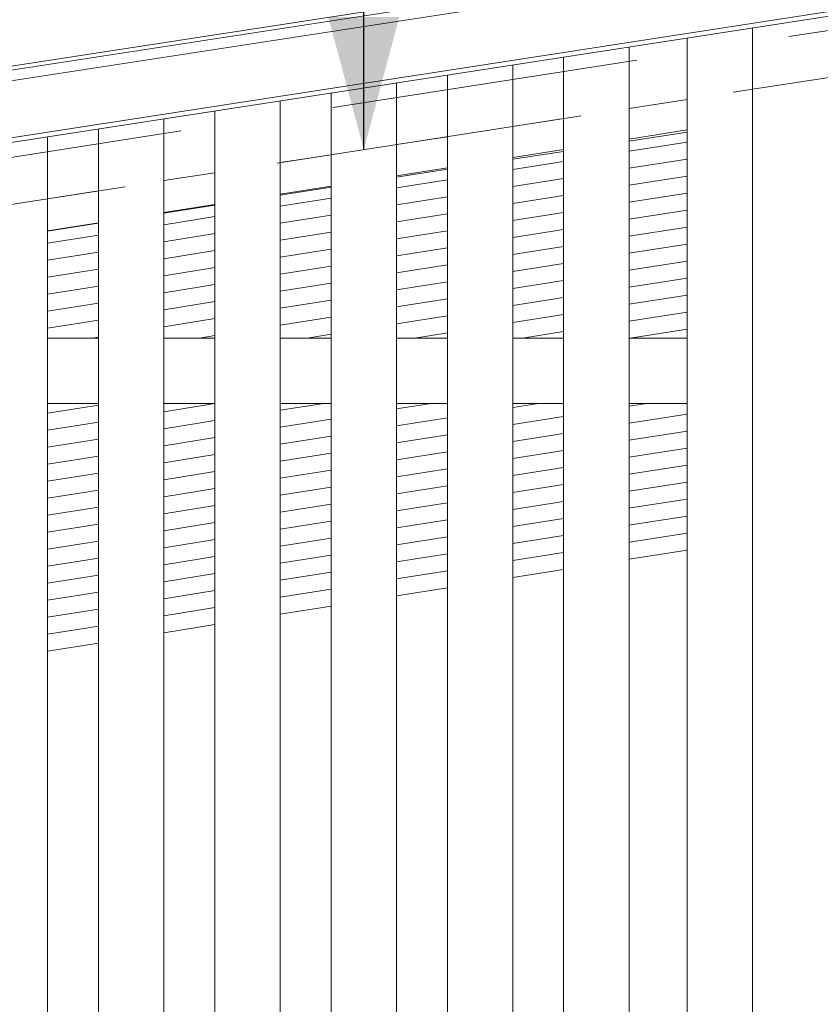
# Model space of a CAD drawing. Header units: millimetres. Extents: x -65 to 293624, y -1905 to 31061.
# Tile 250 of 256: x 123653 to 124203, y 23753 to 24430. Entities that reach past the tile are written whole.
import ezdxf

# ---------------------------------------------------------------- set-up
doc = ezdxf.new("R2010")
doc.units = ezdxf.units.MM
doc.header["$MEASUREMENT"] = 0
doc.linetypes.add('Hidden Line', pattern=[317.5, 211.666667, -105.833333])
for name, color, linetype in [('00 2D joon.AR', 7, 'Continuous'), ('00 Tekst.AR', 7, 'Continuous'), ('1236 Katuslaed.AR', 7, 'Continuous'), ('1245 Sisehoovi varjestus.AR', 7, 'Continuous'), ('1247 Fassaadi valgusti.AR', 7, 'Continuous'), ('1248 Vihmaveerennid.AR', 7, 'Continuous'), ('1253 Terrassipostid.AR', 7, 'Continuous'), ('1263 Katuse alusserv.AR', 7, 'Continuous')]:
    doc.layers.add(name, color=color, linetype=linetype)
doc.dimstyles.new('GENERATED_STYLE__1', dxfattribs={"dimtxt": 0.18, "dimasz": 91.2, "dimexe": 0.18, "dimexo": 0.0625, "dimgap": 0, "dimtad": 0, "dimtih": 1, "dimtoh": 1, "dimdec": 4, "dimzin": 0, "dimdsep": 46, "dimcen": 0.09, "dimadec": 0, "dimazin": 0, "dimtfac": 1, "dimtdec": 4, "dimtmove": 0, "dimatfit": 3, "dimldrblk": 'ARROWHEAD_5', "dimfxl": 0, "dimtolj": 1, "dimtzin": 0, "dimarcsym": 0})

# ---------------------------------------------------------------- blocks, each defined once
blk = doc.blocks.new('Section Element_1065_3', base_point=(20443.11, 12361.43))
at = {"layer": '1253 Terrassipostid.AR', "color": 7, "linetype": 'Continuous', "lineweight": 13}
blk.add_line((124156.87, 20346.43), (124156.87, 24424.75), dxfattribs=at)
blk = doc.blocks.new('Section Element_1428_3', base_point=(20443.11, 12361.43))
at = {"layer": '1248 Vihmaveerennid.AR', "color": 7, "linetype": 'Continuous', "lineweight": 13}
for p, q in [((107568.05, 21915.2), (129117.8, 25239.8)), ((107570.49, 21918.29), (129117.53, 25242.47)), ((115501.87, 23131.81), (129118.53, 25232.53)), ((115501.87, 23092.64), (129122.41, 25193.96)), ((115501.87, 23089.49), (129122.72, 25190.86))]:
    blk.add_line(p, q, dxfattribs=at)
blk = doc.blocks.new('*X2360', base_point=(20443.11, 12361.43))
at = {"layer": '1263 Katuse alusserv.AR', "color": 7, "linetype": 'Continuous', "lineweight": 13}
for p, q in [((123706.87, 24165.35), (123671.87, 24159.82)), ((123706.87, 24165.35), (123671.87, 24159.82)), ((123706.87, 24153.65), (123671.87, 24148.12)), ((123706.87, 24153.65), (123671.87, 24148.12)), ((123706.87, 24141.95), (123671.87, 24136.42)), ((123706.87, 24141.95), (123671.87, 24136.42)), ((123706.87, 24130.25), (123671.87, 24124.72)), ((123706.87, 24130.25), (123671.87, 24124.72)), ((123706.87, 24118.55), (123671.87, 24113.02)), ((123706.87, 24118.55), (123671.87, 24113.02)), ((123706.87, 24106.86), (123671.87, 24101.33)), ((123706.87, 24106.86), (123671.87, 24101.33)), ((123706.87, 24095.16), (123671.87, 24089.63)), ((123706.87, 24095.16), (123671.87, 24089.63)), ((123706.87, 24083.46), (123671.87, 24077.93)), ((123706.87, 24083.46), (123671.87, 24077.93)), ((123706.87, 24071.76), (123671.87, 24066.23)), ((123706.87, 24071.76), (123671.87, 24066.23)), ((123706.87, 24060.06), (123671.87, 24054.53)), ((123706.87, 24060.06), (123671.87, 24054.53)), ((123706.87, 24048.36), (123671.87, 24042.83)), ((123706.87, 24048.36), (123671.87, 24042.83)), ((123706.87, 24036.67), (123671.87, 24031.14)), ((123706.87, 24036.67), (123671.87, 24031.14)), ((123706.87, 24024.97), (123671.87, 24019.44)), ((123706.87, 24024.97), (123671.87, 24019.44)), ((123706.87, 24013.27), (123671.87, 24007.74)), ((123706.87, 24013.27), (123671.87, 24007.74))]:
    blk.add_line(p, q, dxfattribs=at)
blk = doc.blocks.new('*X2361', base_point=(20443.11, 12361.43))
at = {"layer": '1263 Katuse alusserv.AR', "color": 7, "linetype": 'Continuous', "lineweight": 13}
for p, q in [((123706.87, 24165.35), (123671.87, 24159.82)), ((123706.87, 24165.35), (123671.87, 24159.82)), ((123706.87, 24153.65), (123671.87, 24148.12)), ((123706.87, 24153.65), (123671.87, 24148.12)), ((123706.87, 24141.95), (123671.87, 24136.42)), ((123706.87, 24141.95), (123671.87, 24136.42)), ((123706.87, 24130.25), (123671.87, 24124.72)), ((123706.87, 24130.25), (123671.87, 24124.72)), ((123706.87, 24118.55), (123671.87, 24113.02)), ((123706.87, 24118.55), (123671.87, 24113.02)), ((123706.87, 24106.86), (123671.87, 24101.33)), ((123706.87, 24106.86), (123671.87, 24101.33)), ((123706.87, 24095.16), (123671.87, 24089.63)), ((123706.87, 24095.16), (123671.87, 24089.63)), ((123706.87, 24083.46), (123671.87, 24077.93)), ((123706.87, 24083.46), (123671.87, 24077.93)), ((123706.87, 24071.76), (123671.87, 24066.23)), ((123706.87, 24071.76), (123671.87, 24066.23)), ((123706.87, 24060.06), (123671.87, 24054.53)), ((123706.87, 24060.06), (123671.87, 24054.53)), ((123706.87, 24048.36), (123671.87, 24042.83)), ((123706.87, 24048.36), (123671.87, 24042.83)), ((123706.87, 24036.67), (123671.87, 24031.14)), ((123706.87, 24036.67), (123671.87, 24031.14)), ((123706.87, 24024.97), (123671.87, 24019.44)), ((123706.87, 24024.97), (123671.87, 24019.44)), ((123706.87, 24013.27), (123671.87, 24007.74)), ((123706.87, 24013.27), (123671.87, 24007.74))]:
    blk.add_line(p, q, dxfattribs=at)
blk = doc.blocks.new('*X2362', base_point=(20443.11, 12361.43))
at = {"layer": '1263 Katuse alusserv.AR', "color": 7, "linetype": 'Continuous', "lineweight": 13}
for p, q in [((123706.87, 24282.33), (123671.87, 24276.8)), ((123706.87, 24282.33), (123671.87, 24276.8)), ((123706.87, 24270.63), (123671.87, 24265.1)), ((123706.87, 24270.63), (123671.87, 24265.1)), ((123706.87, 24258.93), (123671.87, 24253.4)), ((123706.87, 24258.93), (123671.87, 24253.4)), ((123706.87, 24247.23), (123671.87, 24241.7)), ((123706.87, 24247.23), (123671.87, 24241.7)), ((123706.87, 24235.54), (123671.87, 24230.01)), ((123706.87, 24235.54), (123671.87, 24230.01)), ((123706.87, 24223.84), (123671.87, 24218.31)), ((123706.87, 24223.84), (123671.87, 24218.31)), ((123706.87, 24212.14), (123702.37, 24211.43)), ((123706.87, 24212.14), (123702.37, 24211.43))]:
    blk.add_line(p, q, dxfattribs=at)
blk = doc.blocks.new('*X2363', base_point=(20443.11, 12361.43))
at = {"layer": '1263 Katuse alusserv.AR', "color": 7, "linetype": 'Continuous', "lineweight": 13}
for p, q in [((123706.87, 24282.33), (123671.87, 24276.8)), ((123706.87, 24282.33), (123671.87, 24276.8)), ((123706.87, 24270.63), (123671.87, 24265.1)), ((123706.87, 24270.63), (123671.87, 24265.1)), ((123706.87, 24258.93), (123671.87, 24253.4)), ((123706.87, 24258.93), (123671.87, 24253.4)), ((123706.87, 24247.23), (123671.87, 24241.7)), ((123706.87, 24247.23), (123671.87, 24241.7)), ((123706.87, 24235.54), (123671.87, 24230.01)), ((123706.87, 24235.54), (123671.87, 24230.01)), ((123706.87, 24223.84), (123671.87, 24218.31)), ((123706.87, 24223.84), (123671.87, 24218.31)), ((123706.87, 24212.14), (123702.37, 24211.43)), ((123706.87, 24212.14), (123702.37, 24211.43))]:
    blk.add_line(p, q, dxfattribs=at)
blk = doc.blocks.new('*X2364', base_point=(20443.11, 12361.43))
at = {"layer": '1263 Katuse alusserv.AR', "color": 7, "linetype": 'Continuous', "lineweight": 13}
for p, q in [((123786.87, 24294.97), (123751.87, 24289.44)), ((123786.87, 24294.97), (123751.87, 24289.44)), ((123786.87, 24283.27), (123751.87, 24277.74)), ((123786.87, 24283.27), (123751.87, 24277.74)), ((123786.87, 24271.57), (123751.87, 24266.04)), ((123786.87, 24271.57), (123751.87, 24266.04)), ((123786.87, 24259.87), (123751.87, 24254.34)), ((123786.87, 24259.87), (123751.87, 24254.34)), ((123786.87, 24248.18), (123751.87, 24242.65)), ((123786.87, 24248.18), (123751.87, 24242.65)), ((123786.87, 24236.48), (123751.87, 24230.95)), ((123786.87, 24236.48), (123751.87, 24230.95)), ((123786.87, 24224.78), (123751.87, 24219.25)), ((123786.87, 24224.78), (123751.87, 24219.25)), ((123786.87, 24213.08), (123776.41, 24211.43)), ((123786.87, 24213.08), (123776.41, 24211.43))]:
    blk.add_line(p, q, dxfattribs=at)
blk = doc.blocks.new('*X2365', base_point=(20443.11, 12361.43))
at = {"layer": '1263 Katuse alusserv.AR', "color": 7, "linetype": 'Continuous', "lineweight": 13}
for p, q in [((123786.87, 24294.97), (123751.87, 24289.44)), ((123786.87, 24294.97), (123751.87, 24289.44)), ((123786.87, 24283.27), (123751.87, 24277.74)), ((123786.87, 24283.27), (123751.87, 24277.74)), ((123786.87, 24271.57), (123751.87, 24266.04)), ((123786.87, 24271.57), (123751.87, 24266.04)), ((123786.87, 24259.87), (123751.87, 24254.34)), ((123786.87, 24259.87), (123751.87, 24254.34)), ((123786.87, 24248.18), (123751.87, 24242.65)), ((123786.87, 24248.18), (123751.87, 24242.65)), ((123786.87, 24236.48), (123751.87, 24230.95)), ((123786.87, 24236.48), (123751.87, 24230.95)), ((123786.87, 24224.78), (123751.87, 24219.25)), ((123786.87, 24224.78), (123751.87, 24219.25)), ((123786.87, 24213.08), (123776.41, 24211.43)), ((123786.87, 24213.08), (123776.41, 24211.43))]:
    blk.add_line(p, q, dxfattribs=at)
blk = doc.blocks.new('*X2366', base_point=(20443.11, 12361.43))
at = {"layer": '1263 Katuse alusserv.AR', "color": 7, "linetype": 'Continuous', "lineweight": 13}
for p, q in [((123786.87, 24166.29), (123751.87, 24160.76)), ((123786.87, 24166.29), (123751.87, 24160.76)), ((123786.87, 24154.59), (123751.87, 24149.06)), ((123786.87, 24154.59), (123751.87, 24149.06)), ((123786.87, 24142.89), (123751.87, 24137.36)), ((123786.87, 24142.89), (123751.87, 24137.36)), ((123786.87, 24131.19), (123751.87, 24125.66)), ((123786.87, 24131.19), (123751.87, 24125.66)), ((123786.87, 24119.5), (123751.87, 24113.97)), ((123786.87, 24119.5), (123751.87, 24113.97)), ((123786.87, 24107.8), (123751.87, 24102.27)), ((123786.87, 24107.8), (123751.87, 24102.27)), ((123786.87, 24096.1), (123751.87, 24090.57)), ((123786.87, 24096.1), (123751.87, 24090.57)), ((123786.87, 24084.4), (123751.87, 24078.87)), ((123786.87, 24084.4), (123751.87, 24078.87)), ((123786.87, 24072.7), (123751.87, 24067.17)), ((123786.87, 24072.7), (123751.87, 24067.17)), ((123786.87, 24061), (123751.87, 24055.47)), ((123786.87, 24061), (123751.87, 24055.47)), ((123786.87, 24049.31), (123751.87, 24043.78)), ((123786.87, 24049.31), (123751.87, 24043.78)), ((123786.87, 24037.61), (123751.87, 24032.08)), ((123786.87, 24037.61), (123751.87, 24032.08)), ((123786.87, 24025.91), (123751.87, 24020.38)), ((123786.87, 24025.91), (123751.87, 24020.38)), ((123786.87, 24014.21), (123751.87, 24008.68))]:
    blk.add_line(p, q, dxfattribs=at)
blk = doc.blocks.new('*X2367', base_point=(20443.11, 12361.43))
at = {"layer": '1263 Katuse alusserv.AR', "color": 7, "linetype": 'Continuous', "lineweight": 13}
for p, q in [((123786.87, 24166.29), (123751.87, 24160.76)), ((123786.87, 24166.29), (123751.87, 24160.76)), ((123786.87, 24154.59), (123751.87, 24149.06)), ((123786.87, 24154.59), (123751.87, 24149.06)), ((123786.87, 24142.89), (123751.87, 24137.36)), ((123786.87, 24142.89), (123751.87, 24137.36)), ((123786.87, 24131.19), (123751.87, 24125.66)), ((123786.87, 24131.19), (123751.87, 24125.66)), ((123786.87, 24119.5), (123751.87, 24113.97)), ((123786.87, 24119.5), (123751.87, 24113.97)), ((123786.87, 24107.8), (123751.87, 24102.27)), ((123786.87, 24107.8), (123751.87, 24102.27)), ((123786.87, 24096.1), (123751.87, 24090.57)), ((123786.87, 24096.1), (123751.87, 24090.57)), ((123786.87, 24084.4), (123751.87, 24078.87)), ((123786.87, 24084.4), (123751.87, 24078.87)), ((123786.87, 24072.7), (123751.87, 24067.17)), ((123786.87, 24072.7), (123751.87, 24067.17)), ((123786.87, 24061), (123751.87, 24055.47)), ((123786.87, 24061), (123751.87, 24055.47)), ((123786.87, 24049.31), (123751.87, 24043.78)), ((123786.87, 24049.31), (123751.87, 24043.78)), ((123786.87, 24037.61), (123751.87, 24032.08)), ((123786.87, 24037.61), (123751.87, 24032.08)), ((123786.87, 24025.91), (123751.87, 24020.38)), ((123786.87, 24025.91), (123751.87, 24020.38)), ((123786.87, 24014.21), (123751.87, 24008.68))]:
    blk.add_line(p, q, dxfattribs=at)
blk = doc.blocks.new('*X2368', base_point=(20443.11, 12361.43))
at = {"layer": '1263 Katuse alusserv.AR', "color": 7, "linetype": 'Continuous', "lineweight": 13}
for p, q in [((123861.8, 24166.43), (123831.87, 24161.7)), ((123861.8, 24166.43), (123831.87, 24161.7)), ((123866.87, 24155.53), (123831.87, 24150)), ((123866.87, 24155.53), (123831.87, 24150)), ((123866.87, 24143.83), (123831.87, 24138.3)), ((123866.87, 24143.83), (123831.87, 24138.3)), ((123866.87, 24132.14), (123831.87, 24126.61)), ((123866.87, 24132.14), (123831.87, 24126.61)), ((123866.87, 24120.44), (123831.87, 24114.91)), ((123866.87, 24120.44), (123831.87, 24114.91)), ((123866.87, 24108.74), (123831.87, 24103.21)), ((123866.87, 24108.74), (123831.87, 24103.21)), ((123866.87, 24097.04), (123831.87, 24091.51)), ((123866.87, 24097.04), (123831.87, 24091.51)), ((123866.87, 24085.34), (123831.87, 24079.81)), ((123866.87, 24085.34), (123831.87, 24079.81)), ((123866.87, 24073.64), (123831.87, 24068.11)), ((123866.87, 24073.64), (123831.87, 24068.11)), ((123866.87, 24061.95), (123831.87, 24056.42)), ((123866.87, 24061.95), (123831.87, 24056.42)), ((123866.87, 24050.25), (123831.87, 24044.72)), ((123866.87, 24050.25), (123831.87, 24044.72)), ((123866.87, 24038.55), (123831.87, 24033.02)), ((123866.87, 24038.55), (123831.87, 24033.02))]:
    blk.add_line(p, q, dxfattribs=at)
blk = doc.blocks.new('*X2369', base_point=(20443.11, 12361.43))
at = {"layer": '1263 Katuse alusserv.AR', "color": 7, "linetype": 'Continuous', "lineweight": 13}
for p, q in [((123861.8, 24166.43), (123831.87, 24161.7)), ((123861.8, 24166.43), (123831.87, 24161.7)), ((123866.87, 24155.53), (123831.87, 24150)), ((123866.87, 24155.53), (123831.87, 24150)), ((123866.87, 24143.83), (123831.87, 24138.3)), ((123866.87, 24143.83), (123831.87, 24138.3)), ((123866.87, 24132.14), (123831.87, 24126.61)), ((123866.87, 24132.14), (123831.87, 24126.61)), ((123866.87, 24120.44), (123831.87, 24114.91)), ((123866.87, 24120.44), (123831.87, 24114.91)), ((123866.87, 24108.74), (123831.87, 24103.21)), ((123866.87, 24108.74), (123831.87, 24103.21)), ((123866.87, 24097.04), (123831.87, 24091.51)), ((123866.87, 24097.04), (123831.87, 24091.51)), ((123866.87, 24085.34), (123831.87, 24079.81)), ((123866.87, 24085.34), (123831.87, 24079.81)), ((123866.87, 24073.64), (123831.87, 24068.11)), ((123866.87, 24073.64), (123831.87, 24068.11)), ((123866.87, 24061.95), (123831.87, 24056.42)), ((123866.87, 24061.95), (123831.87, 24056.42)), ((123866.87, 24050.25), (123831.87, 24044.72)), ((123866.87, 24050.25), (123831.87, 24044.72)), ((123866.87, 24038.55), (123831.87, 24033.02)), ((123866.87, 24038.55), (123831.87, 24033.02))]:
    blk.add_line(p, q, dxfattribs=at)
blk = doc.blocks.new('*X2370', base_point=(20443.11, 12361.43))
at = {"layer": '1263 Katuse alusserv.AR', "color": 7, "linetype": 'Continuous', "lineweight": 13}
for p, q in [((123866.87, 24307.61), (123831.87, 24302.08)), ((123866.87, 24307.61), (123831.87, 24302.08)), ((123866.87, 24295.91), (123831.87, 24290.38)), ((123866.87, 24295.91), (123831.87, 24290.38)), ((123866.87, 24284.21), (123831.87, 24278.68)), ((123866.87, 24284.21), (123831.87, 24278.68)), ((123866.87, 24272.52), (123831.87, 24266.98)), ((123866.87, 24272.52), (123831.87, 24266.98)), ((123866.87, 24260.82), (123831.87, 24255.29)), ((123866.87, 24260.82), (123831.87, 24255.29)), ((123866.87, 24249.12), (123831.87, 24243.59)), ((123866.87, 24249.12), (123831.87, 24243.59)), ((123866.87, 24237.42), (123831.87, 24231.89)), ((123866.87, 24237.42), (123831.87, 24231.89)), ((123866.87, 24225.72), (123831.87, 24220.19)), ((123866.87, 24225.72), (123831.87, 24220.19)), ((123866.87, 24214.02), (123850.45, 24211.43)), ((123866.87, 24214.02), (123850.45, 24211.43))]:
    blk.add_line(p, q, dxfattribs=at)
blk = doc.blocks.new('*X2371', base_point=(20443.11, 12361.43))
at = {"layer": '1263 Katuse alusserv.AR', "color": 7, "linetype": 'Continuous', "lineweight": 13}
for p, q in [((123866.87, 24307.61), (123831.87, 24302.08)), ((123866.87, 24307.61), (123831.87, 24302.08)), ((123866.87, 24295.91), (123831.87, 24290.38)), ((123866.87, 24295.91), (123831.87, 24290.38)), ((123866.87, 24284.21), (123831.87, 24278.68)), ((123866.87, 24284.21), (123831.87, 24278.68)), ((123866.87, 24272.52), (123831.87, 24266.98)), ((123866.87, 24272.52), (123831.87, 24266.98)), ((123866.87, 24260.82), (123831.87, 24255.29)), ((123866.87, 24260.82), (123831.87, 24255.29)), ((123866.87, 24249.12), (123831.87, 24243.59)), ((123866.87, 24249.12), (123831.87, 24243.59)), ((123866.87, 24237.42), (123831.87, 24231.89)), ((123866.87, 24237.42), (123831.87, 24231.89)), ((123866.87, 24225.72), (123831.87, 24220.19)), ((123866.87, 24225.72), (123831.87, 24220.19)), ((123866.87, 24214.02), (123850.45, 24211.43)), ((123866.87, 24214.02), (123850.45, 24211.43))]:
    blk.add_line(p, q, dxfattribs=at)
blk = doc.blocks.new('*X2372', base_point=(20443.11, 12361.43))
at = {"layer": '1263 Katuse alusserv.AR', "color": 7, "linetype": 'Continuous', "lineweight": 13}
for p, q in [((123935.83, 24166.43), (123911.87, 24162.64)), ((123935.83, 24166.43), (123911.87, 24162.64)), ((123946.87, 24156.47), (123911.87, 24150.94)), ((123946.87, 24156.47), (123911.87, 24150.94)), ((123946.87, 24144.78), (123911.87, 24139.25)), ((123946.87, 24144.78), (123911.87, 24139.25)), ((123946.87, 24133.08), (123911.87, 24127.55)), ((123946.87, 24133.08), (123911.87, 24127.55)), ((123946.87, 24121.38), (123911.87, 24115.85)), ((123946.87, 24121.38), (123911.87, 24115.85)), ((123946.87, 24109.68), (123911.87, 24104.15)), ((123946.87, 24109.68), (123911.87, 24104.15)), ((123946.87, 24097.98), (123911.87, 24092.45)), ((123946.87, 24097.98), (123911.87, 24092.45)), ((123946.87, 24086.28), (123911.87, 24080.75)), ((123946.87, 24086.28), (123911.87, 24080.75)), ((123946.87, 24074.59), (123911.87, 24069.06)), ((123946.87, 24074.59), (123911.87, 24069.06)), ((123946.87, 24062.89), (123911.87, 24057.36)), ((123946.87, 24062.89), (123911.87, 24057.36)), ((123946.87, 24051.19), (123911.87, 24045.66)), ((123946.87, 24051.19), (123911.87, 24045.66))]:
    blk.add_line(p, q, dxfattribs=at)
blk = doc.blocks.new('*X2373', base_point=(20443.11, 12361.43))
at = {"layer": '1263 Katuse alusserv.AR', "color": 7, "linetype": 'Continuous', "lineweight": 13}
for p, q in [((123935.83, 24166.43), (123911.87, 24162.64)), ((123935.83, 24166.43), (123911.87, 24162.64)), ((123946.87, 24156.47), (123911.87, 24150.94)), ((123946.87, 24156.47), (123911.87, 24150.94)), ((123946.87, 24144.78), (123911.87, 24139.25)), ((123946.87, 24144.78), (123911.87, 24139.25)), ((123946.87, 24133.08), (123911.87, 24127.55)), ((123946.87, 24133.08), (123911.87, 24127.55)), ((123946.87, 24121.38), (123911.87, 24115.85)), ((123946.87, 24121.38), (123911.87, 24115.85)), ((123946.87, 24109.68), (123911.87, 24104.15)), ((123946.87, 24109.68), (123911.87, 24104.15)), ((123946.87, 24097.98), (123911.87, 24092.45)), ((123946.87, 24097.98), (123911.87, 24092.45)), ((123946.87, 24086.28), (123911.87, 24080.75)), ((123946.87, 24086.28), (123911.87, 24080.75)), ((123946.87, 24074.59), (123911.87, 24069.06)), ((123946.87, 24074.59), (123911.87, 24069.06)), ((123946.87, 24062.89), (123911.87, 24057.36)), ((123946.87, 24062.89), (123911.87, 24057.36)), ((123946.87, 24051.19), (123911.87, 24045.66)), ((123946.87, 24051.19), (123911.87, 24045.66))]:
    blk.add_line(p, q, dxfattribs=at)
blk = doc.blocks.new('*X2374', base_point=(20443.11, 12361.43))
at = {"layer": '1263 Katuse alusserv.AR', "color": 7, "linetype": 'Continuous', "lineweight": 13}
for p, q in [((123946.87, 24320.25), (123911.87, 24314.72)), ((123946.87, 24320.25), (123911.87, 24314.72)), ((123946.87, 24308.55), (123911.87, 24303.02)), ((123946.87, 24308.55), (123911.87, 24303.02)), ((123946.87, 24296.85), (123911.87, 24291.32)), ((123946.87, 24296.85), (123911.87, 24291.32)), ((123946.87, 24285.16), (123911.87, 24279.63)), ((123946.87, 24285.16), (123911.87, 24279.63)), ((123946.87, 24273.46), (123911.87, 24267.93)), ((123946.87, 24273.46), (123911.87, 24267.93)), ((123946.87, 24261.76), (123911.87, 24256.23)), ((123946.87, 24261.76), (123911.87, 24256.23)), ((123946.87, 24250.06), (123911.87, 24244.53)), ((123946.87, 24250.06), (123911.87, 24244.53)), ((123946.87, 24238.36), (123911.87, 24232.83)), ((123946.87, 24238.36), (123911.87, 24232.83)), ((123946.87, 24226.66), (123911.87, 24221.13)), ((123946.87, 24226.66), (123911.87, 24221.13)), ((123946.87, 24214.97), (123924.49, 24211.43)), ((123946.87, 24214.97), (123924.49, 24211.43))]:
    blk.add_line(p, q, dxfattribs=at)
blk = doc.blocks.new('*X2375', base_point=(20443.11, 12361.43))
at = {"layer": '1263 Katuse alusserv.AR', "color": 7, "linetype": 'Continuous', "lineweight": 13}
for p, q in [((123946.87, 24320.25), (123911.87, 24314.72)), ((123946.87, 24320.25), (123911.87, 24314.72)), ((123946.87, 24308.55), (123911.87, 24303.02)), ((123946.87, 24308.55), (123911.87, 24303.02)), ((123946.87, 24296.85), (123911.87, 24291.32)), ((123946.87, 24296.85), (123911.87, 24291.32)), ((123946.87, 24285.16), (123911.87, 24279.63)), ((123946.87, 24285.16), (123911.87, 24279.63)), ((123946.87, 24273.46), (123911.87, 24267.93)), ((123946.87, 24273.46), (123911.87, 24267.93)), ((123946.87, 24261.76), (123911.87, 24256.23)), ((123946.87, 24261.76), (123911.87, 24256.23)), ((123946.87, 24250.06), (123911.87, 24244.53)), ((123946.87, 24250.06), (123911.87, 24244.53)), ((123946.87, 24238.36), (123911.87, 24232.83)), ((123946.87, 24238.36), (123911.87, 24232.83)), ((123946.87, 24226.66), (123911.87, 24221.13)), ((123946.87, 24226.66), (123911.87, 24221.13)), ((123946.87, 24214.97), (123924.49, 24211.43)), ((123946.87, 24214.97), (123924.49, 24211.43))]:
    blk.add_line(p, q, dxfattribs=at)
blk = doc.blocks.new('*X2376', base_point=(20443.11, 12361.43))
at = {"layer": '1263 Katuse alusserv.AR', "color": 7, "linetype": 'Continuous', "lineweight": 13}
for p, q in [((124009.87, 24166.43), (123991.87, 24163.58)), ((124009.87, 24166.43), (123991.87, 24163.58)), ((124026.87, 24157.42), (123991.87, 24151.89)), ((124026.87, 24157.42), (123991.87, 24151.89)), ((124026.87, 24145.72), (123991.87, 24140.19)), ((124026.87, 24145.72), (123991.87, 24140.19)), ((124026.87, 24134.02), (123991.87, 24128.49)), ((124026.87, 24134.02), (123991.87, 24128.49)), ((124026.87, 24122.32), (123991.87, 24116.79)), ((124026.87, 24122.32), (123991.87, 24116.79)), ((124026.87, 24110.62), (123991.87, 24105.09)), ((124026.87, 24110.62), (123991.87, 24105.09)), ((124026.87, 24098.93), (123991.87, 24093.4)), ((124026.87, 24098.93), (123991.87, 24093.4)), ((124026.87, 24087.23), (123991.87, 24081.7)), ((124026.87, 24087.23), (123991.87, 24081.7)), ((124026.87, 24075.53), (123991.87, 24070)), ((124026.87, 24075.53), (123991.87, 24070)), ((124026.87, 24063.83), (123991.87, 24058.3)), ((124026.87, 24063.83), (123991.87, 24058.3))]:
    blk.add_line(p, q, dxfattribs=at)
blk = doc.blocks.new('*X2377', base_point=(20443.11, 12361.43))
at = {"layer": '1263 Katuse alusserv.AR', "color": 7, "linetype": 'Continuous', "lineweight": 13}
for p, q in [((124009.87, 24166.43), (123991.87, 24163.58)), ((124009.87, 24166.43), (123991.87, 24163.58)), ((124026.87, 24157.42), (123991.87, 24151.89)), ((124026.87, 24157.42), (123991.87, 24151.89)), ((124026.87, 24145.72), (123991.87, 24140.19)), ((124026.87, 24145.72), (123991.87, 24140.19)), ((124026.87, 24134.02), (123991.87, 24128.49)), ((124026.87, 24134.02), (123991.87, 24128.49)), ((124026.87, 24122.32), (123991.87, 24116.79)), ((124026.87, 24122.32), (123991.87, 24116.79)), ((124026.87, 24110.62), (123991.87, 24105.09)), ((124026.87, 24110.62), (123991.87, 24105.09)), ((124026.87, 24098.93), (123991.87, 24093.4)), ((124026.87, 24098.93), (123991.87, 24093.4)), ((124026.87, 24087.23), (123991.87, 24081.7)), ((124026.87, 24087.23), (123991.87, 24081.7)), ((124026.87, 24075.53), (123991.87, 24070)), ((124026.87, 24075.53), (123991.87, 24070)), ((124026.87, 24063.83), (123991.87, 24058.3)), ((124026.87, 24063.83), (123991.87, 24058.3))]:
    blk.add_line(p, q, dxfattribs=at)
blk = doc.blocks.new('*X2378', base_point=(20443.11, 12361.43))
at = {"layer": '1263 Katuse alusserv.AR', "color": 7, "linetype": 'Continuous', "lineweight": 13}
for p, q in [((124026.87, 24332.89), (123991.87, 24327.36)), ((124026.87, 24332.89), (123991.87, 24327.36)), ((124026.87, 24321.19), (123991.87, 24315.66)), ((124026.87, 24321.19), (123991.87, 24315.66)), ((124026.87, 24309.49), (123991.87, 24303.96)), ((124026.87, 24309.49), (123991.87, 24303.96)), ((124026.87, 24297.8), (123991.87, 24292.27)), ((124026.87, 24297.8), (123991.87, 24292.27)), ((124026.87, 24286.1), (123991.87, 24280.57)), ((124026.87, 24286.1), (123991.87, 24280.57)), ((124026.87, 24274.4), (123991.87, 24268.87)), ((124026.87, 24274.4), (123991.87, 24268.87)), ((124026.87, 24262.7), (123991.87, 24257.17)), ((124026.87, 24262.7), (123991.87, 24257.17)), ((124026.87, 24251), (123991.87, 24245.47)), ((124026.87, 24251), (123991.87, 24245.47)), ((124026.87, 24239.3), (123991.87, 24233.77)), ((124026.87, 24239.3), (123991.87, 24233.77)), ((124026.87, 24227.61), (123991.87, 24222.08)), ((124026.87, 24227.61), (123991.87, 24222.08)), ((124026.87, 24215.91), (123998.52, 24211.43)), ((124026.87, 24215.91), (123998.52, 24211.43))]:
    blk.add_line(p, q, dxfattribs=at)
blk = doc.blocks.new('*X2379', base_point=(20443.11, 12361.43))
at = {"layer": '1263 Katuse alusserv.AR', "color": 7, "linetype": 'Continuous', "lineweight": 13}
for p, q in [((124026.87, 24332.89), (123991.87, 24327.36)), ((124026.87, 24332.89), (123991.87, 24327.36)), ((124026.87, 24321.19), (123991.87, 24315.66)), ((124026.87, 24321.19), (123991.87, 24315.66)), ((124026.87, 24309.49), (123991.87, 24303.96)), ((124026.87, 24309.49), (123991.87, 24303.96)), ((124026.87, 24297.8), (123991.87, 24292.27)), ((124026.87, 24297.8), (123991.87, 24292.27)), ((124026.87, 24286.1), (123991.87, 24280.57)), ((124026.87, 24286.1), (123991.87, 24280.57)), ((124026.87, 24274.4), (123991.87, 24268.87)), ((124026.87, 24274.4), (123991.87, 24268.87)), ((124026.87, 24262.7), (123991.87, 24257.17)), ((124026.87, 24262.7), (123991.87, 24257.17)), ((124026.87, 24251), (123991.87, 24245.47)), ((124026.87, 24251), (123991.87, 24245.47)), ((124026.87, 24239.3), (123991.87, 24233.77)), ((124026.87, 24239.3), (123991.87, 24233.77)), ((124026.87, 24227.61), (123991.87, 24222.08)), ((124026.87, 24227.61), (123991.87, 24222.08)), ((124026.87, 24215.91), (123998.52, 24211.43)), ((124026.87, 24215.91), (123998.52, 24211.43))]:
    blk.add_line(p, q, dxfattribs=at)
blk = doc.blocks.new('*X2380', base_point=(20443.11, 12361.43))
at = {"layer": '1263 Katuse alusserv.AR', "color": 7, "linetype": 'Continuous', "lineweight": 13}
for p, q in [((124083.91, 24166.43), (124071.87, 24164.53)), ((124083.91, 24166.43), (124071.87, 24164.53)), ((124111.87, 24159.15), (124071.87, 24152.83)), ((124111.87, 24159.15), (124071.87, 24152.83)), ((124111.87, 24147.45), (124071.87, 24141.13)), ((124111.87, 24147.45), (124071.87, 24141.13)), ((124111.87, 24135.75), (124071.87, 24129.43)), ((124111.87, 24135.75), (124071.87, 24129.43)), ((124111.87, 24124.05), (124071.87, 24117.73)), ((124111.87, 24124.05), (124071.87, 24117.73)), ((124111.87, 24112.36), (124071.87, 24106.04)), ((124111.87, 24112.36), (124071.87, 24106.04)), ((124111.87, 24100.66), (124072.9, 24094.5)), ((124111.87, 24100.66), (124072.9, 24094.5)), ((124072.9, 24094.5), (124071.87, 24094.34)), ((124072.9, 24094.5), (124071.87, 24094.34)), ((124111.87, 24088.96), (124074.71, 24083.09)), ((124111.87, 24088.96), (124074.71, 24083.09)), ((124074.71, 24083.09), (124071.87, 24082.64)), ((124074.71, 24083.09), (124071.87, 24082.64)), ((124111.87, 24077.26), (124076.51, 24071.67)), ((124111.87, 24077.26), (124076.51, 24071.67)), ((124076.51, 24071.67), (124071.87, 24070.94)), ((124076.51, 24071.67), (124071.87, 24070.94))]:
    blk.add_line(p, q, dxfattribs=at)
blk = doc.blocks.new('*X2381', base_point=(20443.11, 12361.43))
at = {"layer": '1263 Katuse alusserv.AR', "color": 7, "linetype": 'Continuous', "lineweight": 13}
for p, q in [((124083.91, 24166.43), (124071.87, 24164.53)), ((124083.91, 24166.43), (124071.87, 24164.53)), ((124111.87, 24159.15), (124071.87, 24152.83)), ((124111.87, 24159.15), (124071.87, 24152.83)), ((124111.87, 24147.45), (124071.87, 24141.13)), ((124111.87, 24147.45), (124071.87, 24141.13)), ((124111.87, 24135.75), (124071.87, 24129.43)), ((124111.87, 24135.75), (124071.87, 24129.43)), ((124111.87, 24124.05), (124071.87, 24117.73)), ((124111.87, 24124.05), (124071.87, 24117.73)), ((124111.87, 24112.36), (124071.87, 24106.04)), ((124111.87, 24112.36), (124071.87, 24106.04)), ((124111.87, 24100.66), (124072.9, 24094.5)), ((124111.87, 24100.66), (124072.9, 24094.5)), ((124072.9, 24094.5), (124071.87, 24094.34)), ((124072.9, 24094.5), (124071.87, 24094.34)), ((124111.87, 24088.96), (124074.71, 24083.09)), ((124111.87, 24088.96), (124074.71, 24083.09)), ((124074.71, 24083.09), (124071.87, 24082.64)), ((124074.71, 24083.09), (124071.87, 24082.64)), ((124111.87, 24077.26), (124076.51, 24071.67)), ((124111.87, 24077.26), (124076.51, 24071.67)), ((124076.51, 24071.67), (124071.87, 24070.94)), ((124076.51, 24071.67), (124071.87, 24070.94))]:
    blk.add_line(p, q, dxfattribs=at)
blk = doc.blocks.new('*X2382', base_point=(20443.11, 12361.43))
at = {"layer": '1263 Katuse alusserv.AR', "color": 7, "linetype": 'Continuous', "lineweight": 13}
for p, q in [((124111.87, 24346.32), (124071.87, 24340)), ((124111.87, 24346.32), (124071.87, 24340)), ((124111.87, 24334.62), (124071.87, 24328.3)), ((124111.87, 24334.62), (124071.87, 24328.3)), ((124111.87, 24322.92), (124071.87, 24316.6)), ((124111.87, 24322.92), (124071.87, 24316.6)), ((124111.87, 24311.23), (124071.87, 24304.91)), ((124111.87, 24311.23), (124071.87, 24304.91)), ((124111.87, 24299.53), (124071.87, 24293.21)), ((124111.87, 24299.53), (124071.87, 24293.21)), ((124111.87, 24287.83), (124071.87, 24281.51)), ((124111.87, 24287.83), (124071.87, 24281.51)), ((124111.87, 24276.13), (124071.87, 24269.81)), ((124111.87, 24276.13), (124071.87, 24269.81)), ((124111.87, 24264.43), (124071.87, 24258.11)), ((124111.87, 24264.43), (124071.87, 24258.11)), ((124111.87, 24252.73), (124071.87, 24246.41)), ((124111.87, 24252.73), (124071.87, 24246.41)), ((124111.87, 24241.04), (124071.87, 24234.72)), ((124111.87, 24241.04), (124071.87, 24234.72)), ((124111.87, 24229.34), (124071.87, 24223.02)), ((124111.87, 24229.34), (124071.87, 24223.02)), ((124111.87, 24217.64), (124072.56, 24211.43)), ((124111.87, 24217.64), (124072.56, 24211.43))]:
    blk.add_line(p, q, dxfattribs=at)
blk = doc.blocks.new('*X2383', base_point=(20443.11, 12361.43))
at = {"layer": '1263 Katuse alusserv.AR', "color": 7, "linetype": 'Continuous', "lineweight": 13}
for p, q in [((124111.87, 24346.32), (124071.87, 24340)), ((124111.87, 24346.32), (124071.87, 24340)), ((124111.87, 24334.62), (124071.87, 24328.3)), ((124111.87, 24334.62), (124071.87, 24328.3)), ((124111.87, 24322.92), (124071.87, 24316.6)), ((124111.87, 24322.92), (124071.87, 24316.6)), ((124111.87, 24311.23), (124071.87, 24304.91)), ((124111.87, 24311.23), (124071.87, 24304.91)), ((124111.87, 24299.53), (124071.87, 24293.21)), ((124111.87, 24299.53), (124071.87, 24293.21)), ((124111.87, 24287.83), (124071.87, 24281.51)), ((124111.87, 24287.83), (124071.87, 24281.51)), ((124111.87, 24276.13), (124071.87, 24269.81)), ((124111.87, 24276.13), (124071.87, 24269.81)), ((124111.87, 24264.43), (124071.87, 24258.11)), ((124111.87, 24264.43), (124071.87, 24258.11)), ((124111.87, 24252.73), (124071.87, 24246.41)), ((124111.87, 24252.73), (124071.87, 24246.41)), ((124111.87, 24241.04), (124071.87, 24234.72)), ((124111.87, 24241.04), (124071.87, 24234.72)), ((124111.87, 24229.34), (124071.87, 24223.02)), ((124111.87, 24229.34), (124071.87, 24223.02)), ((124111.87, 24217.64), (124072.56, 24211.43)), ((124111.87, 24217.64), (124072.56, 24211.43))]:
    blk.add_line(p, q, dxfattribs=at)
blk = doc.blocks.new('Section Element_1680_3', base_point=(20443.11, 12361.43))
at = {"layer": '1263 Katuse alusserv.AR', "color": 7, "linetype": 'Continuous', "lineweight": 13}
for p, q in [((124071.87, 24059.24), (124111.87, 24065.56)), ((123991.87, 24046.6), (124026.87, 24052.13)), ((123911.87, 24033.96), (123946.87, 24039.49)), ((123831.87, 24021.32), (123866.87, 24026.85)), ((123751.87, 24008.68), (123786.87, 24014.21)), ((123671.87, 23996.04), (123706.87, 24001.57))]:
    blk.add_line(p, q, dxfattribs=at)
at = {"layer": '1263 Katuse alusserv.AR', "lineweight": 0}
for name in ['*X2382', '*X2383', '*X2378', '*X2379', '*X2374', '*X2375', '*X2370', '*X2371', '*X2364', '*X2365', '*X2362', '*X2363', '*X2360', '*X2361', '*X2366', '*X2367', '*X2368', '*X2369', '*X2372', '*X2373', '*X2376', '*X2377', '*X2380', '*X2381']:
    blk.add_blockref(name, (20443.11, 12361.43), dxfattribs=at)
blk = doc.blocks.new('Section Element_1923_3', base_point=(20443.11, 12361.43))
at = {"layer": '1245 Sisehoovi varjestus.AR', "color": 7, "linetype": 'Continuous', "lineweight": 13}
for p, q in [((123706.87, 24211.43), (123671.87, 24211.43)), ((123786.87, 24211.43), (123751.87, 24211.43)), ((123866.87, 24211.43), (123831.87, 24211.43)), ((123946.87, 24211.43), (123911.87, 24211.43)), ((124026.87, 24211.43), (123991.87, 24211.43)), ((124111.87, 24211.43), (124071.87, 24211.43)), ((123706.87, 24166.43), (123671.87, 24166.43)), ((123786.87, 24166.43), (123751.87, 24166.43)), ((123866.87, 24166.43), (123831.87, 24166.43)), ((123946.87, 24166.43), (123911.87, 24166.43)), ((124026.87, 24166.43), (123991.87, 24166.43)), ((124111.87, 24166.43), (124071.87, 24166.43))]:
    blk.add_line(p, q, dxfattribs=at)
blk = doc.blocks.new('Section Element_1939_3', base_point=(20443.11, 12361.43))
at = {"layer": '1245 Sisehoovi varjestus.AR', "color": 7, "linetype": 'Continuous', "lineweight": 13}
for p, q in [((124111.87, 24354.68), (124071.87, 24348.36)), ((124026.87, 24341.25), (123991.87, 24335.72)), ((123946.87, 24328.61), (123911.87, 24323.08)), ((123866.87, 24315.97), (123831.87, 24310.45)), ((123786.87, 24303.34), (123751.87, 24297.81)), ((123706.87, 24290.7), (123671.87, 24285.17))]:
    blk.add_line(p, q, dxfattribs=at)
blk = doc.blocks.new('Section Element_2994_3', base_point=(20443.11, 12361.43))
at = {"layer": '1247 Fassaadi valgusti.AR', "color": 7, "linetype": 'Continuous', "lineweight": 13}
for p, q in [((124111.87, 24353.03), (124071.87, 24346.85)), ((124026.87, 24339.9), (123991.87, 24334.49)), ((123946.87, 24327.54), (123911.87, 24322.13)), ((123866.87, 24315.18), (123831.87, 24309.77)), ((123786.87, 24302.82), (123751.87, 24297.41)), ((123706.87, 24290.46), (123671.87, 24285.05))]:
    blk.add_line(p, q, dxfattribs=at)
blk = doc.blocks.new('Section Element_3000_3', base_point=(20443.11, 12361.43))
at = {"layer": '1236 Katuslaed.AR', "color": 7, "linetype": 'Continuous', "lineweight": 13}
for p, q in [((124111.87, 24375.61), (124071.87, 24369.4)), ((124026.87, 24362.41), (123991.87, 24356.98)), ((123946.87, 24349.99), (123911.87, 24344.56)), ((123866.87, 24337.57), (123831.87, 24332.14)), ((123786.87, 24325.16), (123751.87, 24319.72)), ((123706.87, 24312.74), (123671.87, 24307.3))]:
    blk.add_line(p, q, dxfattribs=at)
blk = doc.blocks.new('Section Element_3083_3', base_point=(20443.11, 12361.43))
at = {"layer": '1245 Sisehoovi varjestus.AR', "color": 7, "linetype": 'Continuous', "lineweight": 13}
blk.add_line((124111.87, 23166.43), (124111.87, 24417.81), dxfattribs=at)
blk = doc.blocks.new('Section Element_3103_3', base_point=(20443.11, 12361.43))
at = {"layer": '1245 Sisehoovi varjestus.AR', "color": 7, "linetype": 'Continuous', "lineweight": 13}
blk.add_line((123671.87, 23166.43), (123671.87, 24349.93), dxfattribs=at)
blk = doc.blocks.new('Section Element_3104_3', base_point=(20443.11, 12361.43))
at = {"layer": '1245 Sisehoovi varjestus.AR', "color": 7, "linetype": 'Continuous', "lineweight": 13}
for p, q in [((123751.87, 23166.43), (123751.87, 24362.27)), ((123706.87, 23166.43), (123706.87, 24355.32))]:
    blk.add_line(p, q, dxfattribs=at)
blk = doc.blocks.new('Section Element_3105_3', base_point=(20443.11, 12361.43))
at = {"layer": '1245 Sisehoovi varjestus.AR', "color": 7, "linetype": 'Continuous', "lineweight": 13}
for p, q in [((123831.87, 23166.43), (123831.87, 24374.61)), ((123786.87, 23166.43), (123786.87, 24367.67))]:
    blk.add_line(p, q, dxfattribs=at)
blk = doc.blocks.new('Section Element_3106_3', base_point=(20443.11, 12361.43))
at = {"layer": '1245 Sisehoovi varjestus.AR', "color": 7, "linetype": 'Continuous', "lineweight": 13}
for p, q in [((123911.87, 23166.43), (123911.87, 24386.95)), ((123866.87, 23166.43), (123866.87, 24380.01))]:
    blk.add_line(p, q, dxfattribs=at)
blk = doc.blocks.new('Section Element_3107_3', base_point=(20443.11, 12361.43))
at = {"layer": '1245 Sisehoovi varjestus.AR', "color": 7, "linetype": 'Continuous', "lineweight": 13}
for p, q in [((123991.87, 23166.43), (123991.87, 24399.29)), ((123946.87, 23166.43), (123946.87, 24392.35))]:
    blk.add_line(p, q, dxfattribs=at)
blk = doc.blocks.new('Section Element_3108_3', base_point=(20443.11, 12361.43))
at = {"layer": '1245 Sisehoovi varjestus.AR', "color": 7, "linetype": 'Continuous', "lineweight": 13}
for p, q in [((124071.87, 23166.43), (124071.87, 24411.64)), ((124026.87, 23166.43), (124026.87, 24404.69))]:
    blk.add_line(p, q, dxfattribs=at)
blk = doc.blocks.new('ARROWHEAD_5')
at = {"linetype": 'Continuous', "lineweight": 0}
blk.add_hatch(color=0, dxfattribs=at).paths.add_polyline_path([(-1, 0.2679), (0, 0), (-1, -0.2679)])
at = {"color": 0, "linetype": 'Continuous', "lineweight": 0}
blk.add_line((0, 0), (-1, 0), dxfattribs=at)

msp = doc.modelspace()

# ---------------------------------------------------------------- linework, layer by layer
at = {"layer": '00 2D joon.AR', "color": 41, "linetype": 'Hidden Line', "lineweight": 13, "true_color": 0xffeda8, "flags": 128}
msp.add_lwpolyline([(107541.94, 21835.68), (107546.85, 21804.06), (129116.9, 25152.59), (129111.99, 25184.21)], close=True, dxfattribs=at)

# ---------------------------------------------------------------- block references
at = {"layer": '1236 Katuslaed.AR', "lineweight": 0}
msp.add_blockref('Section Element_3000_3', (20443.11, 12361.43), dxfattribs=at)
at = {"layer": '1245 Sisehoovi varjestus.AR', "lineweight": 0}
for name in ['Section Element_3083_3', 'Section Element_3108_3', 'Section Element_3107_3', 'Section Element_3106_3', 'Section Element_3105_3', 'Section Element_3104_3', 'Section Element_1939_3', 'Section Element_3103_3', 'Section Element_1923_3']:
    msp.add_blockref(name, (20443.11, 12361.43), dxfattribs=at)
at = {"layer": '1247 Fassaadi valgusti.AR', "lineweight": 0}
msp.add_blockref('Section Element_2994_3', (20443.11, 12361.43), dxfattribs=at)
at = {"layer": '1248 Vihmaveerennid.AR', "lineweight": 0}
msp.add_blockref('Section Element_1428_3', (20443.11, 12361.43), dxfattribs=at)
at = {"layer": '1253 Terrassipostid.AR', "lineweight": 0}
msp.add_blockref('Section Element_1065_3', (20443.11, 12361.43), dxfattribs=at)
at = {"layer": '1263 Katuse alusserv.AR', "lineweight": 0}
msp.add_blockref('Section Element_1680_3', (20443.11, 12361.43), dxfattribs=at)

# ---------------------------------------------------------------- leaders
at = {"layer": '00 Tekst.AR', "color": 7, "linetype": 'Continuous', "lineweight": 13, "annotation_type": 0, "has_hookline": 1, "hookline_direction": 0, "text_width": 2104.27}
msp.add_leader([(123889.37, 24341.07), (123889.37, 27379.89), (124043.56, 27379.89)], dimstyle='GENERATED_STYLE__1', dxfattribs=at)

doc.saveas('drawing.dxf')
